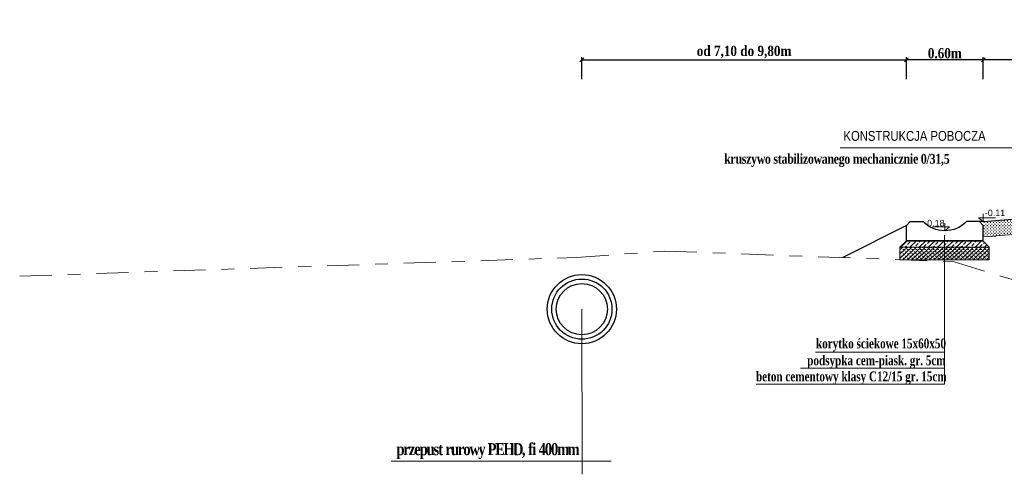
# Model space of a CAD drawing. Header units: metres. Extents: x 7443217.8 to 7443294, y 5637144.8 to 5637207.3.
# Tile 7 of 23: x 7443217.8 to 7443225.5, y 5637185.4 to 5637188.9. Entities that reach past the tile are written whole.
import ezdxf

# ---------------------------------------------------------------- set-up
doc = ezdxf.new("R2010")
doc.units = ezdxf.units.M
for name, pattern in [('AUSGEZOGEN', [0]), ('CIĄGŁA', [0]), ('DASHDOT2', [0.5, 0.25, -0.125, 0, -0.125]), ('x-ref - architektura$0$GP_x-ref - instalacje elektryczne$0$x-ref - architektura$0$A-PW-2-202_Rzut piętra$0${ Half Dash }', [0])]:
    doc.linetypes.add(name, pattern=pattern)
doc.layers.get('Defpoints').update_dxf_attribs({"true_color": 0x999999})
for name, color, linetype, lineweight in [('+wymiar', 7, 'Continuous', 9), ('cienko', 7, 'CIĄGŁA', 30), ('F00000', 7, 'AUSGEZOGEN', 13), ('POMOCNICZA', 7, 'Continuous', 13), ('Wymiary', 7, 'Continuous', 15)]:
    doc.layers.add(name, color=color, linetype=linetype, lineweight=lineweight)
doc.layers.add('3_p', color=7, linetype='Continuous')
doc.layers.add('K_wymiar', color=7, linetype='Continuous')
doc.styles.add('romans1', font='timesbd.ttf', dxfattribs={"width": 0.85})
doc.styles.add('style4', font='arial.ttf', dxfattribs={"height": 21})
doc.dimstyles.new('magda 25', dxfattribs={"dimtxt": 0.08, "dimasz": 0.03, "dimexe": 0.02, "dimexo": 0, "dimgap": 0.01, "dimtad": 1, "dimzin": 0, "dimdsep": 46, "dimtxsty": 'romans1', "dimblk": 'OBLIQUE', "dimcen": 0.09, "dimazin": 0, "dimtfac": 1, "dimtmove": 0, "dimatfit": 2, "dimldrblk": 'OBLIQUE', "dimfxl": 0.15, "dimfxlon": 1, "dimtolj": 1, "dimtzin": 0, "dimarcsym": 0})

# ---------------------------------------------------------------- blocks, each defined once
blk = doc.blocks.new('_Oblique')
at = {"color": 0, "linetype": 'ByBlock', "lineweight": -2}
blk.add_line((-0.5, -0.5), (0.5, 0.5), dxfattribs=at)
blk = doc.blocks.new('*D870')
at = {"layer": '+wymiar', "color": 0, "lineweight": -2, "transparency": 16777216}
for p, q in [((7443225.302399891, 5637188.478317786), (7443225.302399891, 5637188.648317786)), ((7443226.052399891, 5637188.628317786), (7443225.302399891, 5637188.628317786)), ((7443226.052399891, 5637188.478317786), (7443226.052399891, 5637188.648317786))]:
    blk.add_line(p, q, dxfattribs=at)
at = {"layer": 'Defpoints', "color": 0, "lineweight": 13, "transparency": 16777216}
for p in [(7443225.302399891, 5637188.628317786), (7443225.302399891, 5637187.846857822), (7443226.052399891, 5637187.846857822)]:
    blk.add_point(p, dxfattribs=at)
at = {"layer": '+wymiar', "color": 0, "lineweight": -2, "transparency": 16777216, "xscale": 0.03, "yscale": 0.03, "zscale": 0.03, "rotation": 180}
blk.add_blockref('_Oblique', (7443225.302399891, 5637188.628317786), dxfattribs=at)
at = {"layer": '+wymiar', "color": 0, "lineweight": -2, "transparency": 16777216, "xscale": 0.03, "yscale": 0.03, "zscale": 0.03}
blk.add_blockref('_Oblique', (7443226.052399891, 5637188.628317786), dxfattribs=at)
at = {"layer": '+wymiar', "color": 0, "transparency": 16777216, "insert": (7443225.677399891, 5637188.679127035), "char_height": 0.08, "attachment_point": 5, "style": 'romans1'}
blk.add_mtext('\\A1;0.75m', dxfattribs=at)
blk = doc.blocks.new('*D872')
at = {"layer": '+wymiar', "color": 0, "lineweight": -2, "transparency": 16777216}
for p, q in [((7443222.169884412, 5637188.478317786), (7443222.169884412, 5637188.648317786)), ((7443222.169884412, 5637188.628317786), (7443224.702399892, 5637188.628317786)), ((7443224.702399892, 5637188.478317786), (7443224.702399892, 5637188.648317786))]:
    blk.add_line(p, q, dxfattribs=at)
at = {"layer": 'Defpoints', "color": 0, "lineweight": 13, "transparency": 16777216}
for p in [(7443224.702399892, 5637188.628317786), (7443224.702399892, 5637188.478317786), (7443222.169884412, 5637186.68263373)]:
    blk.add_point(p, dxfattribs=at)
at = {"layer": '+wymiar', "color": 0, "lineweight": -2, "transparency": 16777216, "xscale": 0.03, "yscale": 0.03, "zscale": 0.03, "rotation": 180}
blk.add_blockref('_Oblique', (7443222.169884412, 5637188.628317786), dxfattribs=at)
at = {"layer": '+wymiar', "color": 0, "lineweight": -2, "transparency": 16777216, "xscale": 0.03, "yscale": 0.03, "zscale": 0.03}
blk.add_blockref('_Oblique', (7443224.702399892, 5637188.628317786), dxfattribs=at)
at = {"layer": '+wymiar', "color": 0, "transparency": 16777216, "insert": (7443223.436142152, 5637188.688693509), "char_height": 0.08, "attachment_point": 5, "style": 'romans1'}
blk.add_mtext('\\A1;od 7,10 do 9,80m', dxfattribs=at)
blk = doc.blocks.new('*D904')
at = {"layer": '+wymiar', "color": 0, "lineweight": -2, "transparency": 16777216}
for p, q in [((7443224.702399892, 5637188.478317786), (7443224.702399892, 5637188.648317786)), ((7443225.302399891, 5637188.628317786), (7443224.702399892, 5637188.628317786)), ((7443225.302399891, 5637188.478317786), (7443225.302399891, 5637188.648317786))]:
    blk.add_line(p, q, dxfattribs=at)
at = {"layer": 'Defpoints', "color": 0, "lineweight": 13, "transparency": 16777216}
for p in [(7443224.702399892, 5637188.628317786), (7443224.702399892, 5637188.121442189), (7443225.302399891, 5637188.121442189)]:
    blk.add_point(p, dxfattribs=at)
at = {"layer": '+wymiar', "color": 0, "lineweight": -2, "transparency": 16777216, "xscale": 0.03, "yscale": 0.03, "zscale": 0.03, "rotation": 180}
blk.add_blockref('_Oblique', (7443224.702399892, 5637188.628317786), dxfattribs=at)
at = {"layer": '+wymiar', "color": 0, "lineweight": -2, "transparency": 16777216, "xscale": 0.03, "yscale": 0.03, "zscale": 0.03}
blk.add_blockref('_Oblique', (7443225.302399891, 5637188.628317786), dxfattribs=at)
at = {"layer": '+wymiar', "color": 0, "transparency": 16777216, "insert": (7443225.002399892, 5637188.679127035), "char_height": 0.08, "attachment_point": 5, "style": 'romans1'}
blk.add_mtext('\\A1;0.60m', dxfattribs=at)

msp = doc.modelspace()

# ---------------------------------------------------------------- hatches: boundary and pattern name
at = {"layer": 'F00000'}
h = msp.add_hatch(dxfattribs=at)
h.set_pattern_fill('CROSS', color=8, scale=0.0019, angle=90)
h.set_pattern_definition([(90, (9485.36339412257, -8187.731140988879), (-0.012065, 0.012065), [0.0060325, -0.0180975]), (180, (9485.366410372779, -8187.728124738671), (-0.012065, -0.012065), [0.0060325, -0.0180975])])
h.paths.add_polyline_path([(7443226.051977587, 5637187.426332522), (7443226.051836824, 5637187.386338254), (7443225.991977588, 5637187.385125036), (7443225.991995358, 5637187.325084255), (7443225.899463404, 5637187.323294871), (7443225.899463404, 5637187.293748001), (7443225.302496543, 5637187.24599065), (7443225.302496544, 5637187.366374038)])
h = msp.add_hatch(dxfattribs=at)
h.set_pattern_fill('ANSI33', color=8, scale=0.0081)
h.set_pattern_definition([(45, (0, 0), (-0.03637003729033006, 0.03637003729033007), []), (45, (0.03637005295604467, 0), (-0.03637003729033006, 0.03637003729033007), [0.0257175, -0.01285875])])
h.paths.add_polyline_path([(7443225.348829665, 5637187.166374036), (7443225.298828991, 5637187.216374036), (7443225.000663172, 5637187.216374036), (7443225.000663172, 5637187.166374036)])
h.paths.add_polyline_path([(7443225.000663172, 5637187.166374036), (7443225.000663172, 5637187.216374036), (7443224.702496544, 5637187.216374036), (7443224.652496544, 5637187.166374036)])
at = {"layer": 'POMOCNICZA', "lineweight": 5}
h = msp.add_hatch(dxfattribs=at)
h.set_pattern_fill('SACNCR', color=256, scale=0.01, style=0)
h.set_pattern_definition([(45, (0, 0), (-0.01683798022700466, 0.01683798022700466), []), (45, (0.01683800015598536, 0), (-0.01683798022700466, 0.01683798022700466), [0, -0.0238125])])
h.paths.add_polyline_path([(7443225.348829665, 5637187.066374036), (7443225.348829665, 5637187.166374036), (7443225.000663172, 5637187.166374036), (7443225.000663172, 5637187.066374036)])
h.paths.add_polyline_path([(7443224.652496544, 5637187.166374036), (7443224.652496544, 5637187.066374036), (7443225.000663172, 5637187.066374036), (7443225.000663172, 5637187.166374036)])

# ---------------------------------------------------------------- linework, layer by layer
at = {"layer": '3_p', "color": 92, "linetype": 'DASHDOT2', "lineweight": 9}
msp.add_lwpolyline([(7443217.782712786, 5637186.94053477), (7443222.129885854, 5637187.085819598), (7443222.816060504, 5637187.135563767), (7443225.074163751, 5637187.052568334), (7443225.69650827, 5637186.863444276), (7443229.013034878, 5637187.051801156), (7443229.844064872, 5637186.846346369), (7443235.230281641, 5637186.437535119)], dxfattribs=at)
at = {"layer": 'cienko'}
for points in [[(7443225.302496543, 5637187.216374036), (7443224.702496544, 5637187.216374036), (7443224.702496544, 5637187.336374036), (7443224.732496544, 5637187.366374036), (7443224.732496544, 5637187.366374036), (7443224.832496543, 5637187.366374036)], [(7443224.702496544, 5637187.216374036), (7443225.302496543, 5637187.216374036), (7443225.302496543, 5637187.336374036), (7443225.272496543, 5637187.366374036), (7443225.272496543, 5637187.366374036), (7443225.172496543, 5637187.366374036)], [(7443225.302496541, 5637187.366374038), (7443225.272496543, 5637187.366374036)]]:
    msp.add_lwpolyline(points, dxfattribs=at)
msp.add_lwpolyline([(7443225.172496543, 5637187.366374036, -0.422983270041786), (7443224.832496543, 5637187.366374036, -2.364159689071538)], format="xyb", dxfattribs=at)
at = {"layer": 'cienko', "lineweight": 5}
for points in [[(7443225.302496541, 5637187.366374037), (7443225.302496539, 5637187.426374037), (7443225.30249654, 5637187.396374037), (7443225.26649654, 5637187.396374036), (7443225.302496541, 5637187.366374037), (7443225.30249654, 5637187.396374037), (7443225.398496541, 5637187.39637404)], [(7443225.302496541, 5637187.366374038), (7443225.302496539, 5637187.426374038), (7443225.30249654, 5637187.396374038), (7443225.26649654, 5637187.396374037), (7443225.302496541, 5637187.366374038), (7443225.30249654, 5637187.396374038), (7443225.398496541, 5637187.396374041)], [(7443225.002496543, 5637187.29446688), (7443225.002496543, 5637187.35446688), (7443225.002496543, 5637187.32446688), (7443225.038496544, 5637187.32446688), (7443225.002496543, 5637187.29446688), (7443225.002496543, 5637187.32446688), (7443224.906496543, 5637187.32446688)], [(7443225.002496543, 5637187.294466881), (7443225.002496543, 5637187.354466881), (7443225.002496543, 5637187.324466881), (7443225.038496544, 5637187.324466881), (7443225.002496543, 5637187.294466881), (7443225.002496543, 5637187.324466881), (7443224.906496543, 5637187.324466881)]]:
    msp.add_lwpolyline(points, dxfattribs=at)
at = {"layer": 'cienko', "flags": 128}
for points in [[(7443225.302496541, 5637187.366374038), (7443226.051977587, 5637187.426332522)], [(7443224.702496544, 5637187.336374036), (7443224.207210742, 5637187.084432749)]]:
    msp.add_lwpolyline(points, dxfattribs=at)
at = {"layer": 'cienko'}
for radius in [0.27, 0.2]:
    msp.add_circle((7443222.169884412, 5637186.68263373), radius, dxfattribs=at)
at = {"layer": 'cienko', "linetype": 'x-ref - architektura$0$GP_x-ref - instalacje elektryczne$0$x-ref - architektura$0$A-PW-2-202_Rzut piętra$0${ Half Dash }', "ltscale": 0.02}
msp.add_circle((7443222.169884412, 5637186.68263373), 0.235, dxfattribs=at)
at = {"layer": 'F00000', "linetype": 'Continuous', "lineweight": 20}
for p, q in [((7443225.000663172, 5637187.259664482), (7443225.000663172, 5637186.096486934)), ((7443225.000666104, 5637186.347175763), (7443223.993976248, 5637186.347175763)), ((7443225.000663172, 5637186.221831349), (7443223.876052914, 5637186.221831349)), ((7443225.000660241, 5637186.096486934), (7443223.529373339, 5637186.096486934))]:
    msp.add_line(p, q, dxfattribs=at)
at = {"layer": 'F00000', "flags": 128}
for points in [[(7443226.051977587, 5637187.426332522), (7443225.302496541, 5637187.366374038)], [(7443225.899463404, 5637187.293748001), (7443225.302496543, 5637187.24599065)]]:
    msp.add_lwpolyline(points, dxfattribs=at)
at = {"layer": 'K_wymiar', "lineweight": 13, "flags": 128}
for points in [[(7443225.298828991, 5637187.216374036), (7443225.348829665, 5637187.166374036), (7443224.652496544, 5637187.166374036), (7443224.702496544, 5637187.216374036)], [(7443225.302496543, 5637187.216374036), (7443224.702496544, 5637187.216374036)], [(7443224.652496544, 5637187.166374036), (7443224.652496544, 5637187.066374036), (7443225.348829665, 5637187.066374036), (7443225.348829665, 5637187.166374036)]]:
    msp.add_lwpolyline(points, dxfattribs=at)
at = {"layer": 'Wymiary', "ltscale": 0.2}
for p, q in [((7443224.185719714, 5637187.942193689), (7443226.156010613, 5637187.942193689)), ((7443220.682161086, 5637185.494846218), (7443222.397359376, 5637185.494846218))]:
    msp.add_line(p, q, dxfattribs=at)
at = {"layer": 'Wymiary', "ltscale": 0.2, "flags": 128}
msp.add_lwpolyline([(7443222.17291219, 5637185.393483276), (7443222.17291219, 5637185.393483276), (7443222.169884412, 5637186.68263373)], dxfattribs=at)

# ---------------------------------------------------------------- texts
at = {"color": 7, "style": 'style4'}
msp.add_text('-0.11', height=0.05, rotation=1.778695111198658e-06, dxfattribs=at).set_placement((7443225.314499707, 5637187.408876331))
msp.add_text('-0.18', height=0.05, dxfattribs=at).set_placement((7443224.841354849, 5637187.329144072))
at = {"layer": 'Wymiary', "ltscale": 0.2, "style": 'romans1', "width": 0.75}
for s, p in [('korytko ściekowe 15x60x50', (7443223.997000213, 5637186.376430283)), ('podsypka cem-piask. gr. 5cm', (7443223.928610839, 5637186.244477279)), ('beton cementowy klasy C12/15 gr. 15cm', (7443223.528668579, 5637186.119132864))]:
    msp.add_text(s, height=0.07678125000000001, dxfattribs=at).set_placement(p)
at = {"layer": 'Wymiary', "ltscale": 0.2, "attachment_point": 5, "style": 'romans1'}
for s, insert, char_height in [('\\A1;{\\fArial Narrow|b0|i0|c238|p34;\\W1;K\\fArial Narrow|b0|i0|c0|p34;ON\\fArial Narrow|b0|i0|c238|p34;STRUK\\fArial Narrow|b0|i0|c0|p34;C\\fArial Narrow|b0|i0|c238|p34;J\\fArial Narrow|b0|i0|c0|p34;A\\fArial Narrow|b0|i0|c238|p34; POBOCZA}', (7443224.766079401, 5637188.034118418), 0.07678125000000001), ('\\A1;{\\W0.8;\\T0.95;kruszywo stabilizowanego mechanicznie 0/31,5}', (7443224.159253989, 5637187.843024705), 0.07678125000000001), ('\\A1;{\\W0.8;\\T0.85;przepust rurowy PEHD, fi 400mm}', (7443221.430383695, 5637185.574326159), 0.09375)]:
    msp.add_mtext(s, dxfattribs=dict(at, insert=insert, char_height=char_height))

# ---------------------------------------------------------------- dimensions: what is measured, and where the dimension line sits
at = {"layer": '+wymiar'}
dim = msp.add_linear_dim(base=(7443224.702399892, 5637188.628317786), p1=(7443222.169884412, 5637186.68263373), p2=(7443224.702399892, 5637188.478317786), angle=180, text='od 7,10 do 9,80m', dimstyle='magda 25', override={"dimpost": 'm'}, dxfattribs=at)
dim.commit()
dim.dimension.update_dxf_attribs({"geometry": '*D872', "text_midpoint": (7443223.436142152, 5637188.688693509)})
for p1, p2, distance, picture, middle in [((7443225.302399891, 5637188.121442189), (7443224.702399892, 5637188.121442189), -0.5068755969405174, '*D904', (7443225.002399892, 5637188.679127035)), ((7443226.052399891, 5637187.846857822), (7443225.302399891, 5637187.846857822), -0.7814599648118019, '*D870', (7443225.677399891, 5637188.679127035))]:
    dim = msp.add_aligned_dim(p1=p1, p2=p2, distance=distance, dimstyle='magda 25', override={"dimpost": 'm'}, dxfattribs=at)
    dim.commit()
    dim.dimension.update_dxf_attribs({"geometry": picture, "text_midpoint": middle})

doc.saveas('drawing.dxf')
